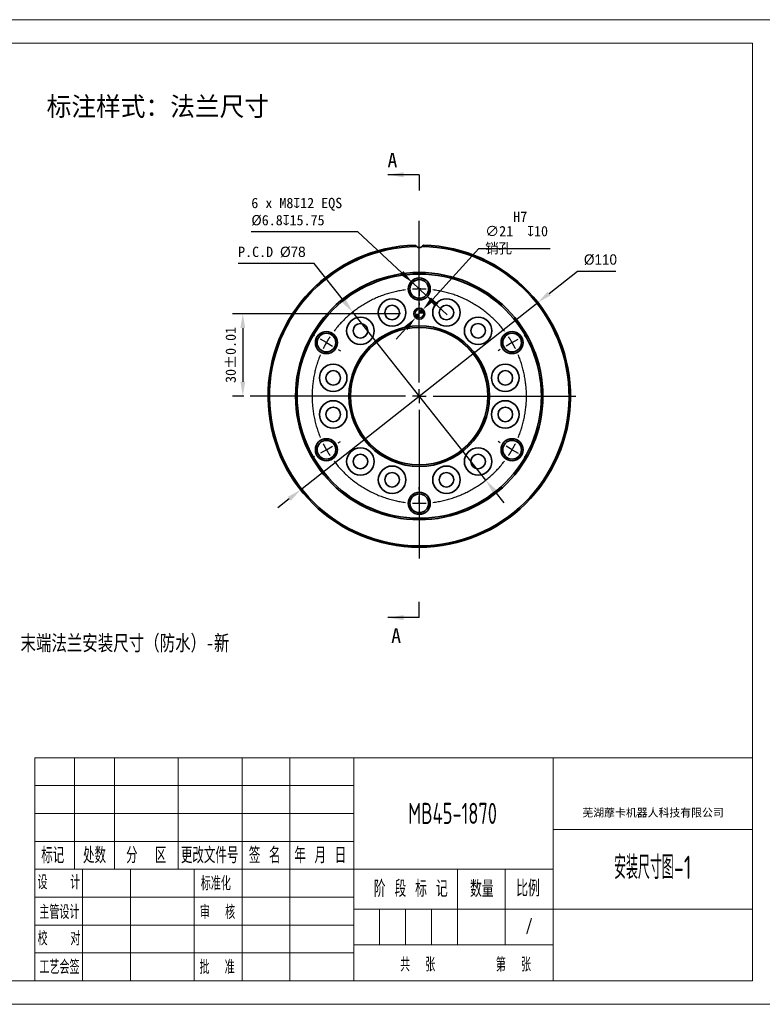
# Model space of a CAD drawing. Header units: millimetres. Extents: x -8713 to 3261, y -18743 to -8704.
# Tile 94 of 133: x -343 to 1098, y -18743 to -16832. Entities that reach past the tile are written whole.
import ezdxf
from ezdxf.enums import TextEntityAlignment as Align

# ---------------------------------------------------------------- set-up
doc = ezdxf.new("R2010")
doc.units = ezdxf.units.MM
doc.header["$LTSCALE"] = 10
doc.header["$PDSIZE"] = -1
doc.linetypes.add('CENTER', pattern=[50.800000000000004, 31.75, -6.35, 6.35, -6.35])
doc.layers.get('Defpoints').update_dxf_attribs({"true_color": 0x5e5e5e})
for name, color, linetype, lineweight in [('1轮廓实线层', 7, 'Continuous', 18), ('2细线层', 4, 'Continuous', 13), ('6文字层', 3, 'Continuous', 13), ('L2', 6, 'Continuous', 13), ('图框层', 7, 'Continuous', 18)]:
    doc.layers.add(name, color=color, linetype=linetype, lineweight=lineweight)
for name, color, linetype in [('中心线层', 1, 'CENTER'), ('剖面线层', 7, 'Continuous'), ('标注层', 7, 'Continuous')]:
    doc.layers.add(name, color=color, linetype=linetype)
doc.styles.add('PC_TEXTSTYLE', font='ISOCP.SHX', dxfattribs={"width": 0.707, "bigfont": 'GBCBIG.SHX'})
doc.styles.add('SLDTEXTSTYLE1', font='txt')
doc.styles.add('仿宋体', font='txt')
doc.styles.add('标准汉字', font='gbenor.shx', dxfattribs={"bigfont": 'gbcbig.shx'})
doc.dimstyles.new('安装图', dxfattribs={"dimscale": 20, "dimtxt": 1, "dimasz": 1.4, "dimexe": 1, "dimexo": 0.625, "dimtad": 1, "dimtoh": 1, "dimdec": 0, "dimtxsty": 'Standard', "dimcen": 2.5, "dimclrd": 4, "dimclre": 4, "dimclrt": 3, "dimadec": 1, "dimazin": 2, "dimtfac": 1, "dimtdec": 0, "dimtmove": 0, "dimatfit": 0, "dimfxl": 1, "dimarcsym": 0})

# ---------------------------------------------------------------- blocks, each defined once
blk = doc.blocks.new('ZwmFrameMain_1_A4^_^无分区图框^_^landscape')
at = {"layer": '1轮廓实线层'}
for p, q in [((0, 0), (0, 200)), ((267, 200), (0, 200)), ((267, 200), (267, 0)), ((0, 0), (267, 0))]:
    blk.add_line(p, q, dxfattribs=at)
at = {"layer": '2细线层'}
for p, q in [((-25, -5), (-25, 205)), ((272, 205), (-25, 205)), ((272, 205), (272, -5)), ((-25, -5), (272, -5))]:
    blk.add_line(p, q, dxfattribs=at)
blk = doc.blocks.new('ZwmFrameMain_1_横向标题栏')
at = {"layer": '1轮廓实线层'}
for p, q in [((-152.9999999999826, 47.59999999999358), (0, 47.59999999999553)), ((-152.9999999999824, -1.733724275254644e-12), (-152.9999999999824, 47.59999999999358))]:
    blk.add_line(p, q, dxfattribs=at)
at = {"layer": '2细线层', "color": 6, "linetype": 'Continuous'}
for p, q in [((-144.4999999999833, 23.79999999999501), (-144.4999999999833, 47.59999999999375)), ((-135.9999999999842, 23.79999999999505), (-135.9999999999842, 47.5999999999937)), ((-122.3999999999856, 23.79999999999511), (-122.3999999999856, 47.59999999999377)), ((-108.7999999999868, -1.378452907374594e-12), (-108.7999999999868, 47.59999999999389)), ((-108.7999999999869, 23.79999999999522), (-108.7999999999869, 47.59999999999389)), ((-98.5999999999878, -1.193711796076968e-12), (-98.5999999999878, 47.59999999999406)), ((-84.99999999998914, -9.521272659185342e-13), (-84.99999999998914, 47.5999999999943)), ((-42.49999999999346, -2.131628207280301e-13), (-42.49999999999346, 47.59999999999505)), ((-152.9999999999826, 41.64999999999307), (-84.99999999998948, 41.64999999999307)), ((-152.9999999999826, 35.69999999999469), (-84.99999999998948, 35.69999999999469)), ((-42.49999999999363, 32.29999999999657), (0, 32.29999999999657)), ((-152.9999999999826, 29.7499999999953), (-84.99999999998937, 29.7499999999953)), ((-152.9999999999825, 23.79999999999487), (-42.49999999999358, 23.79999999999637)), ((-142.7999999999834, -1.577404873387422e-12), (-142.7999999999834, 23.79999999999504)), ((-132.5999999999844, -1.534772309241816e-12), (-132.5999999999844, 23.79999999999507)), ((-62.89999999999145, 7.649999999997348), (-62.89999999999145, 23.79999999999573)), ((-52.69999999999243, 7.649999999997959), (-52.69999999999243, 23.79999999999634)), ((-152.9999999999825, 17.84999999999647), (-84.99999999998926, 17.84999999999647)), ((-84.99999999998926, 15.29999999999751), (1.70530256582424e-13, 15.29999999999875)), ((-79.47499999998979, 7.649999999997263), (-79.47499999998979, 15.29999999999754)), ((-73.94999999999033, 7.649999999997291), (-73.94999999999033, 15.29999999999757)), ((-68.42499999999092, 7.64999999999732), (-68.42499999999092, 15.2999999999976)), ((-152.9999999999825, 11.89999999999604), (-84.99999999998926, 11.89999999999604)), ((-84.99999999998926, 7.649999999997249), (-42.49999999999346, 7.649999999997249)), ((-152.9999999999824, 5.949999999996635), (-84.99999999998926, 5.949999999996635))]:
    blk.add_line(p, q, dxfattribs=at)
at = {"layer": 'L2', "linetype": 'Continuous'}
blk.add_line((-118.9999999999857, -1.4210854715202e-12), (-118.9999999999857, 23.79999999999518), dxfattribs=at)
at = {"layer": '6文字层', "color": 4, "linetype": 'Continuous', "insert": (-21.17236869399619, 35.77463756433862), "char_height": 1.699999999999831, "width": 46.91145251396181, "attachment_point": 5, "style": '仿宋体'}
blk.add_mtext('芜湖藦卡机器人科技有限公司', dxfattribs=at)
at = {"layer": '6文字层', "color": 6, "style": '标准汉字'}
for s, insert, char_height, width, attachment_point in [('标记', (-149.1732537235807, 26.77374057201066), 3.399999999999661, 9.902499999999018, 5), ('处数', (-140.2606531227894, 26.7737405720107), 3.399999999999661, 9.732499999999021, 5), ('更改文件号', (-115.7191572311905, 26.77374057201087), 3.399999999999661, 24.90499999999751, 5), ('签 名', (-103.9880391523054, 26.77374057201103), 3.399999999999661, 12.62857142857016, 5), ('年 月 日', (-92.13009150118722, 26.77374057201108), 3.399999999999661, 20.36964285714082, 5), ('分  区', (-129.2357401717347, 26.77374057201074), 3.399999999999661, 16.28964285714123, 5), ('设   计', (-147.8705344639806, 21.01856395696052), 2.974999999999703, 17.04781249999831, 5), ('标准化', (-114.3904330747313, 20.77981395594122), 2.974999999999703, 13.16437499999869, 5), ('阶 段 标 记', (-80.73332093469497, 17.88696760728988), 3.5, 25.86124999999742, 7), ('数量', (-60.19911159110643, 17.853843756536), 3.5, 8.51593749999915, 7), ('比例', (-50.34762282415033, 17.98096415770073), 3.5, 7.995312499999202, 7), ('主管设计', (-147.7502219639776, 14.68395707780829), 2.974999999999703, 17.18062499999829, 5), ('审  核', (-114.0276726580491, 14.64598351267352), 2.974999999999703, 13.9931249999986, 5), ('校   对', (-147.837721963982, 9.04446197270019), 2.974999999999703, 17.27093749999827, 5), ('共  张        第  张', (-75.11332420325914, 1.973300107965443), 2.974999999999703, 51.71718749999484, 7), ('工艺会签', (-147.7338157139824, 2.947768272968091), 2.974999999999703, 17.25499999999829, 5), ('批  准', (-114.1261101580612, 2.946104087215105), 2.974999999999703, 14.10468749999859, 5)]:
    blk.add_mtext(s, dxfattribs=dict(at, insert=insert, char_height=char_height, width=width, attachment_point=attachment_point))
at = {"layer": '6文字层', "color": 4, "style": 'PC_TEXTSTYLE', "flags": 8}
for tag, height, width, p, p2 in [('产品名称或材料标记', 4.5, 0.9118541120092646, (-77.25391374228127, 33.47103982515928), (-50.59726678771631, 33.47103982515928)), ('图样名称', 5, 2.84651162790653, (-41.49999999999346, 21.71169259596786), (-0.9999999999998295, 21.71169259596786)), ('图样代号', 5, 2.868749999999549, (-41.49999999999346, 5.640062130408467), (-0.9999999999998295, 5.640062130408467))]:
    blk.add_attdef(tag, text='', height=height, dxfattribs=dict(at, width=width)).set_placement(p, p2, align=Align.FIT)
at = {"layer": '6文字层', "color": 6, "style": 'PC_TEXTSTYLE', "width": 9.241641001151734, "flags": 8}
blk.add_attdef('设计', text='', height=2.125, rotation=359.5768485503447, dxfattribs=at).set_placement((-141.7459335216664, 19.98801868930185), (-133.8907529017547, 19.93000409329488), align=Align.FIT)
at = {"layer": '6文字层', "color": 6, "style": 'PC_TEXTSTYLE', "flags": 8}
for tag, height, width, p, p2 in [('审核', 2.125, 2.542373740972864, (-141.6099117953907, 14.15763250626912), (-134.0423774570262, 14.15763250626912)), ('重量', 3.5, 1.685865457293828, (-61.89999999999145, 10.09935587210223), (-53.69999999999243, 10.09935587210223)), ('比例', 3.5, 1.699352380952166, (-51.69999999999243, 9.951269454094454), (-43.49999999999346, 9.951269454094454))]:
    blk.add_attdef(tag, text='', height=height, dxfattribs=dict(at, width=width)).set_placement(p, p2, align=Align.FIT)
blk = doc.blocks.new('*D251')
at = {"layer": 'Defpoints', "color": 0, "lineweight": 20, "transparency": 16777216}
for p in [(662.5454833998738, -17380.84139774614), (202.2322444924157, -17744.55763310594)]:
    blk.add_point(p, dxfattribs=at)
at = {"layer": '标注层', "color": 4, "lineweight": -2, "transparency": 16777216}
for p, q in [((684.5149788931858, -17363.48221378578), (739.5221009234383, -17320.01836862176)), ((739.5221009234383, -17320.01836862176), (813.9268628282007, -17320.01836862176)), ((202.2322444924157, -17744.55763310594), (662.5454833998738, -17380.84139774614)), ((180.2627489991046, -17761.91681706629), (158.2932535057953, -17779.27600102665))]:
    blk.add_line(p, q, dxfattribs=at)
at = {"layer": '标注层', "color": 4, "lineweight": 20, "transparency": 16777216}
for points in [[(681.6217815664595, -17359.82063120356), (687.4081762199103, -17367.143796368), (662.5454833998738, -17380.84139774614)], [(177.3695516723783, -17758.25523448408), (183.1559463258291, -17765.57839964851), (202.2322444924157, -17744.55763310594)]]:
    blk.add_solid(points, dxfattribs=at)
at = {"layer": '标注层', "color": 3, "transparency": 16777216, "insert": (752.0221009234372, -17287.51836862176), "char_height": 20, "attachment_point": 1}
blk.add_mtext('{\\fGulim|b0|i0|c134|p0;%%C110}', dxfattribs=at)
blk = doc.blocks.new('*D252')
at = {"layer": 'Defpoints', "color": 0, "lineweight": 20, "transparency": 16777216}
for p in [(439.5821384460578, -17394.82331204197), (425.1955894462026, -17410.57571881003)]:
    blk.add_point(p, dxfattribs=at)
at = {"layer": '标注层', "color": 4, "lineweight": -2, "transparency": 16777216}
for p, q in [((458.4644840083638, -17374.14827815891), (547.743592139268, -17276.3930189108)), ((547.743592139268, -17276.3930189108), (686.253017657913, -17276.3930189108)), ((425.1955894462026, -17410.57571881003), (439.5821384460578, -17394.82331204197)), ((406.3132438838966, -17431.25075269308), (387.4308983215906, -17451.92578657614))]:
    blk.add_line(p, q, dxfattribs=at)
at = {"layer": '标注层', "color": 4, "lineweight": 20, "transparency": 16777216}
for points in [[(455.0186450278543, -17371.0012205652), (461.9103229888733, -17377.29533575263), (439.5821384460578, -17394.82331204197)], [(402.8674049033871, -17428.10369509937), (409.7590828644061, -17434.3978102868), (425.1955894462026, -17410.57571881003)]]:
    blk.add_solid(points, dxfattribs=at)
at = {"layer": '标注层', "color": 3, "transparency": 16777216, "insert": (560.2435921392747, -17204.37991029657), "char_height": 20, "attachment_point": 1}
blk.add_mtext('∅21\\SH7^ ;{\\fGDT;x}10 \\P销孔', dxfattribs=at)
blk = doc.blocks.new('*D253')
at = {"layer": 'Defpoints', "color": 0, "lineweight": 20, "transparency": 16777216}
for p in [(408.388863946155, -17402.69951542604), (90.00348383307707, -17562.69951542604), (104.2237202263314, -17562.69951542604)]:
    blk.add_point(p, dxfattribs=at)
at = {"layer": '标注层', "color": 4, "lineweight": -2, "transparency": 16777216}
for p, q in [((395.888863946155, -17402.69951542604), (70.00348383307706, -17402.69951542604)), ((90.00348383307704, -17430.69951542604), (90.00348383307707, -17534.69951542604)), ((91.7237202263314, -17562.69951542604), (70.00348383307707, -17562.69951542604))]:
    blk.add_line(p, q, dxfattribs=at)
at = {"layer": '标注层', "color": 4, "lineweight": 20, "transparency": 16777216}
for points in [[(85.33681716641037, -17430.69951542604), (94.67015049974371, -17430.69951542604), (90.00348383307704, -17402.69951542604)], [(85.3368171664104, -17534.69951542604), (94.67015049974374, -17534.69951542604), (90.00348383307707, -17562.69951542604)]]:
    blk.add_solid(points, dxfattribs=at)
at = {"layer": '标注层', "color": 3, "transparency": 16777216, "insert": (56.49224787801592, -17537.11472176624), "char_height": 20, "attachment_point": 1, "rotation": 90}
blk.add_mtext('30%%P0.01', dxfattribs=at)
blk = doc.blocks.new('*D254')
at = {"layer": 'Defpoints', "color": 0, "lineweight": 20, "transparency": 16777216}
for p in [(419.1017659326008, -17342.35970974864), (445.6759619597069, -17367.03932110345)]:
    blk.add_point(p, dxfattribs=at)
at = {"layer": '标注层', "color": 4, "lineweight": -2, "transparency": 16777216}
for p, q in [((313.241307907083, -17244.04648291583), (106.5349856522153, -17244.04648291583)), ((398.5849234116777, -17323.30559804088), (313.241307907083, -17244.04648291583)), ((445.6759619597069, -17367.03932110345), (419.1017659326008, -17342.35970974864)), ((466.19280448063, -17386.09343281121), (486.7096470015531, -17405.14754451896))]:
    blk.add_line(p, q, dxfattribs=at)
at = {"layer": '标注层', "color": 4, "lineweight": 20, "transparency": 16777216}
for points in [[(401.7606086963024, -17319.8861242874), (395.4092381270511, -17326.72507179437), (419.1017659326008, -17342.35970974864)], [(469.3684897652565, -17382.67395905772), (463.0171191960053, -17389.51290656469), (445.6759619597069, -17367.03932110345)]]:
    blk.add_solid(points, dxfattribs=at)
at = {"layer": '标注层', "color": 3, "transparency": 16777216, "insert": (106.5349856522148, -17177.79265023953), "char_height": 20, "attachment_point": 1}
blk.add_mtext('6 x M8{\\fGDT;x}12 EQS\\P%%c6.8{\\fGDT;x}15.75\\P', dxfattribs=at)
blk = doc.blocks.new('*D255')
at = {"layer": 'Defpoints', "color": 0, "lineweight": 20, "transparency": 16777216}
for p in [(303.341512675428, -17399.5714027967), (561.4362152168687, -17725.82762805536)]:
    blk.add_point(p, dxfattribs=at)
at = {"layer": '标注层', "color": 4, "lineweight": -2, "transparency": 16777216}
for p, q in [((228.6430801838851, -17305.14548712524), (80.83542903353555, -17305.14548712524)), ((285.9697538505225, -17377.61184917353), (228.6430801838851, -17305.14548712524)), ((561.4362152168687, -17725.82762805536), (303.341512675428, -17399.5714027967)), ((578.8079740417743, -17747.78718167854), (596.1797328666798, -17769.74673530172))]:
    blk.add_line(p, q, dxfattribs=at)
at = {"layer": '标注层', "color": 4, "lineweight": 20, "transparency": 16777216}
for points in [[(289.629679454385, -17374.71655603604), (282.3098282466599, -17380.50714231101), (303.341512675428, -17399.5714027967)], [(582.4678996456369, -17744.89188854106), (575.1480484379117, -17750.68247481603), (561.4362152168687, -17725.82762805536)]]:
    blk.add_solid(points, dxfattribs=at)
at = {"layer": '标注层', "color": 3, "transparency": 16777216, "insert": (80.83542903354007, -17272.64548712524), "char_height": 20, "attachment_point": 1}
blk.add_mtext('P.C.D {\\fGulim|b0|i0|c134|p0;%%C78}', dxfattribs=at)
blk = doc.blocks.new('SW_CENTERMARKSYMBOL_1')
at = {"layer": '中心线层', "color": 0}
for p, q in [((0, -22.66666666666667), (0, 16.52467010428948)), ((0, 3.333333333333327), (0, 3.933333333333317)), ((0, 0), (0, 1.66666666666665)), ((0, 0), (0, -1.666666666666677)), ((0, -3.333333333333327), (0, -3.933333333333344)), ((-25.40341184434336, -11.33333333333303), (-25.92302708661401, -11.03333333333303)), ((25.40341184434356, -11.33333333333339), (25.92302708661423, -11.0333333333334)), ((-22.51666049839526, -12.99999999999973), (-23.9600361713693, -12.16666666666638)), ((-22.51666049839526, -12.99999999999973), (-21.0732848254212, -13.83333333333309)), ((22.51666049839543, -13.00000000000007), (21.07328482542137, -13.83333333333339)), ((22.51666049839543, -13.00000000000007), (23.96003617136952, -12.16666666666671)), ((-19.62990915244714, -14.66666666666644), (-19.11029391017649, -14.96666666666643)), ((19.6299091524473, -14.66666666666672), (19.11029391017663, -14.96666666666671)), ((-3.333333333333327, -26), (-41.02064296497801, -26)), ((0, -26), (-1.666666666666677, -26)), ((0, -26), (0, -24.33333333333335)), ((0, -26), (0, -27.66666666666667)), ((0, -26), (1.666666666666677, -26)), ((3.333333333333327, -26), (38.00911240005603, -26)), ((0, -29.33333333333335), (0, -65.3851783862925)), ((-22.51666049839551, -38.9999999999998), (-21.07328482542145, -38.16666666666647)), ((-19.62990915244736, -37.33333333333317), (-19.11029391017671, -37.03333333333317)), ((19.62990915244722, -37.33333333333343), (19.11029391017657, -37.03333333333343)), ((22.51666049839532, -39.00000000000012), (21.07328482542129, -38.16666666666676)), ((-22.51666049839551, -38.9999999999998), (-23.9600361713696, -39.83333333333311)), ((22.51666049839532, -39.00000000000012), (23.96003617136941, -39.83333333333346)), ((-25.40341184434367, -40.66666666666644), (-25.92302708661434, -40.96666666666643)), ((25.40341184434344, -40.66666666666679), (25.92302708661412, -40.96666666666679)), ((0, -48.66666666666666), (0, -48.06666666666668)), ((0, -52.00000000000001), (0, -50.33333333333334)), ((0, -52.00000000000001), (0, -53.66666666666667)), ((0, -55.33333333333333), (0, -55.93333333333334))]:
    blk.add_line(p, q, dxfattribs=at)
for radius, start, end in [(26, 90, 93.6728063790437), (26, 86.32719362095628, 90), (26, 97.34561275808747, 142.6543872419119), (26, 37.34561275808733, 82.65438724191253), (26.00000000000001, 146.3271936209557, 149.9999999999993), (26, 29.99999999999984, 33.67280637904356), (26.00000000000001, 149.9999999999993, 153.6728063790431), (25.99999999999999, 26.32719362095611, 29.99999999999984), (26.00000000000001, 157.3456127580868, 202.6543872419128), (26.00000000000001, 337.345612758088, 22.65438724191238), (26.00000000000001, 206.3271936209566, 210.0000000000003), (26, 330.0000000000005, 333.6728063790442), (26, 210.0000000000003, 213.672806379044), (26, 326.3271936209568, 330.0000000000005), (26.00000000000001, 217.3456127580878, 262.6543872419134), (26.00000000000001, 277.3456127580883, 322.654387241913), (26.00000000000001, 266.3271936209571, 270.0000000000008), (26.00000000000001, 270.0000000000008, 273.6728063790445)]:
    blk.add_arc((0, -26), radius, start, end, dxfattribs=at)
blk = doc.blocks.new('SW_DOWELSYMBOL_0')
at = {"linetype": 'Continuous', "lineweight": 0}
h = blk.add_hatch(color=0, dxfattribs=at)
edge = h.paths.add_edge_path(flags=0)
edge.add_arc((0, 0), 1.000000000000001, 180, 270.0000000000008)
edge.add_line((0, -1.000000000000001), (0, 0))
edge.add_line((0, 0), (-1.000000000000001, 0))
h = blk.add_hatch(color=0, dxfattribs=at)
edge = h.paths.add_edge_path(flags=0)
edge.add_arc((0, 0), 1.000000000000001, 0, 90)
edge.add_line((0, 1.000000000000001), (0, 0))
edge.add_line((0, 0), (1.000000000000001, 0))
at = {"color": 0, "linetype": 'Continuous', "lineweight": 0}
blk.add_circle((0, 0), 1.000000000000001, dxfattribs=at)

msp = doc.modelspace()

# ---------------------------------------------------------------- linework, layer by layer
at = {"color": 7, "linetype": 'Continuous', "lineweight": 35}
for p, q in [((428.9606633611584, -17273.3114884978), (427.4861198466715, -17272.07419957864)), ((437.2916080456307, -17272.07419957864), (435.8170645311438, -17273.3114884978))]:
    msp.add_line(p, q, dxfattribs=at)
for centre, radius in [((432.3888639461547, -17562.69951542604), 240), ((432.3888639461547, -17562.69951542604), 236.920798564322), ((432.3888639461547, -17354.69951542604), 21.33333333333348), ((432.3888639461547, -17354.69951542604), 18.13333333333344), ((379.6499635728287, -17400.38586997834), 26.66666666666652), ((379.6499635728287, -17400.38586997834), 14.13333333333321), ((485.1277643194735, -17400.38586997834), 26.66666666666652), ((485.1277643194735, -17400.38586997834), 14.13333333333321), ((318.1905737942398, -17435.86946521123), 26.66666666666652), ((432.3888639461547, -17402.69951542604), 10.66666666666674), ((546.5871540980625, -17435.86946521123), 26.66666666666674), ((432.3888639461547, -17562.69951542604), 136.4125347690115), ((318.1905737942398, -17435.86946521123), 14.13333333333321), ((546.5871540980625, -17435.86946521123), 14.13333333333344), ((252.2555799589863, -17458.69951542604), 21.33333333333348), ((252.2555799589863, -17458.69951542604), 18.13333333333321), ((432.3888639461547, -17562.69951542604), 133.3333333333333), ((612.5221479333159, -17458.69951542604), 21.33333333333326), ((612.5221479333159, -17458.69951542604), 18.13333333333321), ((265.4516734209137, -17527.21592019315), 26.66666666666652), ((599.3260544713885, -17527.21592019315), 26.66666666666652), ((265.4516734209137, -17527.21592019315), 14.13333333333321), ((599.3260544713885, -17527.21592019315), 14.13333333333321), ((265.4516734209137, -17598.18311065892), 26.66666666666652), ((599.3260544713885, -17598.18311065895), 26.66666666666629), ((265.4516734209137, -17598.18311065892), 14.13333333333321), ((599.3260544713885, -17598.18311065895), 14.13333333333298), ((252.2555799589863, -17666.69951542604), 21.33333333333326), ((252.2555799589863, -17666.69951542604), 18.13333333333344), ((612.5221479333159, -17666.69951542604), 21.33333333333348), ((612.5221479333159, -17666.69951542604), 18.13333333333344), ((318.1905737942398, -17689.52956564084), 26.66666666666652), ((318.1905737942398, -17689.52956564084), 14.13333333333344), ((546.5871540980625, -17689.52956564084), 26.66666666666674), ((546.5871540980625, -17689.52956564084), 14.13333333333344), ((379.6499635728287, -17725.01316087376), 26.66666666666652), ((379.6499635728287, -17725.01316087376), 14.13333333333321), ((485.1277643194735, -17725.01316087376), 26.66666666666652), ((485.1277643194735, -17725.01316087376), 14.13333333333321), ((432.3888639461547, -17770.69951542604), 21.33333333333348), ((432.3888639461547, -17770.69951542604), 18.13333333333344)]:
    msp.add_circle(centre, radius, dxfattribs=at)
for centre, radius, start, end in [((432.3888639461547, -17562.69951542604), 293.3333333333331, 91.56280594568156, 88.43719405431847), ((432.3888639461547, -17562.69951542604), 290.6666666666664, 90.9664674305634, 89.03353256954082), ((432.3888639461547, -17269.2259181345), 5.333333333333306, 230.0000000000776, 309.9999999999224)]:
    msp.add_arc(centre, radius, start, end, dxfattribs=at)
for points in [[(424.3888639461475, -17269.47529329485), (425.4194344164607, -17270.34004459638), (426.4518370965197, -17271.20633330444), (427.4861198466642, -17272.07419957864)], [(437.2916080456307, -17272.07419957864), (438.3258907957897, -17271.20633330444), (439.3582934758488, -17270.34004459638), (440.3888639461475, -17269.47529329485)]]:
    msp.add_open_spline(points, degree=3, dxfattribs=at)
at = {"layer": '剖面线层'}
for p, q in [((432.3888639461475, -17132.93624714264), (371.4288639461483, -17132.93624714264)), ((432.3888639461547, -17132.93624714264), (432.3888639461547, -17163.41624714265)), ((432.3888639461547, -17992.5551036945), (432.3888639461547, -17962.07510369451)), ((432.3888639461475, -17992.5551036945), (371.4288639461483, -17992.5551036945))]:
    msp.add_line(p, q, dxfattribs=at)
msp.add_solid([(371.4288639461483, -17132.93624714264), (401.9088639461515, -17137.81304714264), (401.9088639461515, -17128.05944714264)], dxfattribs=at)
at = {"layer": '剖面线层', "color": 3}
msp.add_solid([(371.4288639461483, -17992.5551036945), (401.9088639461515, -17997.43190369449), (401.9088639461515, -17987.6783036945)], dxfattribs=at)

# ---------------------------------------------------------------- block references
at = {"color": 7, "linetype": 'Continuous', "lineweight": 0, "xscale": 8, "yscale": 8, "zscale": 8}
msp.add_blockref('SW_DOWELSYMBOL_0', (432.3888639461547, -17402.69951542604), dxfattribs=at)
at = {"layer": '中心线层', "xscale": 8, "yscale": 8, "zscale": 8}
msp.add_blockref('SW_CENTERMARKSYMBOL_1', (432.3888639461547, -17354.69951542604), dxfattribs=at)
at = {"layer": '图框层', "xscale": 9.1, "yscale": 9.1, "zscale": 9.1}
msp.add_blockref('ZwmFrameMain_1_A4^_^无分区图框^_^landscape', (-1350.991423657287, -18697.54327885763), dxfattribs=at)
at = {"layer": '图框层'}
ref = msp.add_blockref('ZwmFrameMain_1_横向标题栏', (1078.708576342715, -18697.54327885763), dxfattribs=dict(at, xscale=9.1, yscale=9.1, zscale=9.1))
ref.add_attrib('产品名称或材料标记', 'MB45-1870', dxfattribs={"layer": '6文字层', "color": 4, "height": 40.95, "style": 'PC_TEXTSTYLE', "width": 0.707}).set_placement((496.985704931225, -18392.95681644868), align=Align.CENTER)
ref.add_attrib('图样名称', '安装尺寸图-1', dxfattribs={"layer": '6文字层', "color": 4, "height": 45.5, "style": 'PC_TEXTSTYLE', "width": 0.707}).set_placement((885.3335763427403, -18499.96687623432), align=Align.CENTER)
ref.add_attrib('比例', '/', dxfattribs={"layer": '6文字层', "color": 6, "height": 31.85, "style": 'PC_TEXTSTYLE', "width": 0.707}).set_placement((645.5485763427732, -18606.98672682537), align=Align.CENTER)

# ---------------------------------------------------------------- texts
at = {"layer": '中心线层', "color": 1, "linetype": 'ByBlock', "lineweight": 20}
msp.add_text('标注样式：法兰尺寸', height=36.88784551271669, dxfattribs=at).set_placement((-290.6254120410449, -17018.83351621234))
at = {"layer": '中心线层', "color": 1, "linetype": 'ByBlock', "lineweight": 20, "insert": (-341.2773023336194, -18026.63811058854), "char_height": 30, "attachment_point": 1}
msp.add_mtext_dynamic_manual_height_columns('{\\fHYSWLongFangSong|b1|i0|c134|p2;\\C3;末端法兰安装尺寸（防水）-新}', width=629.8188400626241, gutter_width=21.16666666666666, heights=[0], dxfattribs=at)
at = {"layer": '剖面线层', "color": 3, "insert": (370.7937200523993, -17090.56199767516), "char_height": 28, "attachment_point": 1, "style": 'SLDTEXTSTYLE1'}
msp.add_mtext('A', dxfattribs=at)
at = {"layer": '剖面线层', "insert": (378.0068788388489, -18013.52795495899), "char_height": 28, "attachment_point": 1, "style": 'SLDTEXTSTYLE1'}
msp.add_mtext('A', dxfattribs=at)

# ---------------------------------------------------------------- dimensions: what is measured, and where the dimension line sits
at = {"layer": '标注层'}
for p1, p2, text, picture, middle in [((445.6759619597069, -17367.03932110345), (419.1017659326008, -17342.35970974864), '6 x M8{\\fGDT;x}12 EQS\\P%%c6.8{\\fGDT;x}15.75\\P', '*D254', (203.6381467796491, -17244.04648291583)), ((425.1955894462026, -17410.57571881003), (439.5821384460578, -17394.82331204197), '<>\\SH7^ ;{\\fGDT;x}10 \\P销孔', '*D252', (623.2483048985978, -17276.3930189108)), ((561.4362152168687, -17725.82762805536), (303.341512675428, -17399.5714027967), 'P.C.D {\\fGulim|b0|i0|c134|p0;%%C78}', '*D255', (148.489254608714, -17305.14548712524)), ((202.2322444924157, -17744.55763310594), (662.5454833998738, -17380.84139774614), '{\\fGulim|b0|i0|c134|p0;%%C110}', '*D251', (782.9744818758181, -17320.01836862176))]:
    dim = msp.add_diameter_dim_2p(p1=p1, p2=p2, text=text, dimstyle='安装图', dxfattribs=at)
    dim.commit()
    dim.dimension.update_dxf_attribs({"geometry": picture, "text_midpoint": middle, "dimtype": 163})
dim = msp.add_linear_dim(base=(90.00348383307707, -17562.69951542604), p1=(408.3888639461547, -17402.69951542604), p2=(104.2237202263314, -17562.69951542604), angle=90, text='30%%P0.01', dimstyle='安装图', dxfattribs=at)
dim.commit()
dim.dimension.update_dxf_attribs({"geometry": '*D253', "text_midpoint": (90.0034838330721, -17483.06977794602), "dimtype": 160})

doc.saveas('drawing.dxf')
